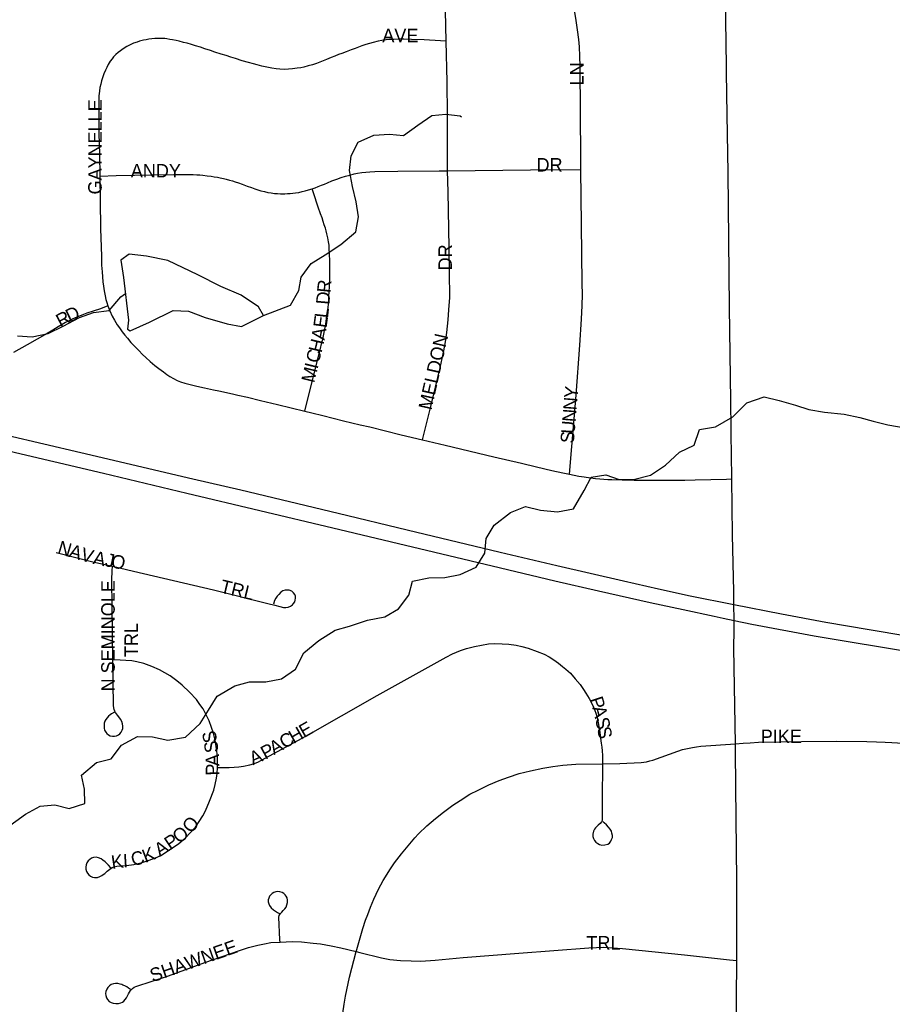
# Model space of a CAD drawing. Header units: feet. Extents: x 2113747 to 2516209, y 960708 to 1356798.
# Tile 140 of 206: x 2283478 to 2286714, y 1185654 to 1189307. Entities that reach past the tile are written whole.
import ezdxf

# ---------------------------------------------------------------- set-up
doc = ezdxf.new("R2010")
doc.units = ezdxf.units.FT
doc.header["$LTSCALE"] = 50
doc.header["$MEASUREMENT"] = 0
for name, color, linetype in [('0_Xref', 7, 'Continuous'), ('GM_X_City_Street', 251, 'Continuous'), ('GM_X_City_Street_Text', 251, 'Continuous'), ('GM_X_Interstate_Route', 1, 'Continuous'), ('GM_X_Minor_Lake', 5, 'Continuous'), ('GM_X_Minor_River', 5, 'Continuous'), ('GM_X_State_Route', 1, 'Continuous')]:
    doc.layers.add(name, color=color, linetype=linetype)
doc.styles.add('Styledgn030', font='dgn030.shx')

# ---------------------------------------------------------------- blocks, each defined once
blk = doc.blocks.new('POR')
at = {"layer": 'GM_X_City_Street', "flags": 128}
for points in [[(2285060.1, 1189227.2), (2285057.8, 1189339.1)], [(2285559.5, 1188751.3), (2285559, 1188792.5), (2285556.4, 1189132.9), (2285555.7, 1189171.7), (2285554, 1189206), (2285551.8, 1189232.9), (2285546.9, 1189269.2), (2285540.6, 1189312.3), (2285534.5, 1189347.9), (2285527.2, 1189382.2), (2285518.7, 1189415.3), (2285485.7, 1189535.6), (2285477.7, 1189576.8), (2285470, 1189623.3), (2285466.1, 1189661.1), (2285463.5, 1189702.1), (2285462.7, 1189895.9), (2285464.3, 1190077.5)], [(2285060.1, 1189227.2), (2285038.4, 1189228.5), (2284978.6, 1189231.8), (2284931.2, 1189233.7), (2284903.3, 1189234.2), (2284882.1, 1189234.2), (2284866, 1189233.7), (2284849.9, 1189232.9), (2284836.8, 1189231.8), (2284820.9, 1189229.4), (2284807.3, 1189227), (2284789.6, 1189222.5), (2284775.2, 1189218.5), (2284761.3, 1189214.3), (2284747.4, 1189209.5), (2284734.5, 1189204.8), (2284721.8, 1189200), (2284706.9, 1189194.3), (2284688.5, 1189187.5), (2284672.8, 1189181.3), (2284661, 1189177), (2284646.7, 1189171.3), (2284633.8, 1189166), (2284615.8, 1189158.7), (2284597.4, 1189151.3), (2284578.9, 1189144.4), (2284564.2, 1189139.6), (2284547.7, 1189134.9), (2284532.4, 1189131), (2284520.3, 1189128.4), (2284506.8, 1189126.2), (2284490.3, 1189124.1), (2284475.1, 1189122.8), (2284458.6, 1189122.3), (2284443, 1189123.2), (2284429.9, 1189124.7), (2284413, 1189127.1), (2284394.8, 1189130.3), (2284376.1, 1189134.5), (2284358.8, 1189138.9), (2284344.8, 1189142.8), (2284327.1, 1189147.6), (2284303.6, 1189154.5), (2284278, 1189162.4), (2284261.5, 1189167.6), (2284243.7, 1189173.2), (2284225, 1189179.3), (2284202, 1189186.7), (2284185.5, 1189192.4), (2284165.1, 1189198.9), (2284148.2, 1189204.5), (2284129.9, 1189209.8), (2284115.1, 1189214.1), (2284098.7, 1189218.9), (2284085.7, 1189222.4), (2284069.2, 1189226.8), (2284058.7, 1189229.3), (2284045.3, 1189231.9), (2284034.8, 1189233.7), (2284024, 1189235.4), (2284016.3, 1189236.5), (2284005.3, 1189237.2), (2283991.4, 1189237.2), (2283978.8, 1189236.3), (2283968, 1189235.5), (2283957.5, 1189234.2), (2283947.5, 1189232.2), (2283936.7, 1189230.3), (2283922.8, 1189226.8), (2283913.2, 1189223.8), (2283900.2, 1189219), (2283887.6, 1189213.4), (2283875.5, 1189206.8), (2283862.4, 1189199), (2283851.6, 1189191.2), (2283842.9, 1189184.3), (2283834.6, 1189176.9), (2283826.4, 1189168.2), (2283820.7, 1189161.3), (2283814.2, 1189152.6), (2283806.8, 1189140), (2283801.2, 1189129.2), (2283796.4, 1189119.2), (2283790.7, 1189105.7), (2283785.1, 1189091.4), (2283781.6, 1189079.6), (2283778.5, 1189067), (2283775.9, 1189055.3), (2283773.8, 1189041), (2283772, 1189023.6), (2283771.2, 1189004.5), (2283771.2, 1188984.6), (2283771.1, 1188956.8), (2283771.9, 1188884.2), (2283773.7, 1188807.3), (2283775.7, 1188726.1)], [(2285065.3, 1188746.1), (2285064.9, 1188765.1), (2285064.3, 1188955.1), (2285062.9, 1189076.3), (2285060.1, 1189227.2)], [(2283775.7, 1188726.1), (2283835.8, 1188728), (2283904, 1188730.2), (2283969.1, 1188731.5), (2284049.9, 1188732.7), (2284084.6, 1188732.7), (2284106.4, 1188732.3), (2284121.1, 1188731.8), (2284134.8, 1188731.3), (2284146.3, 1188730.5), (2284157.1, 1188729.6), (2284173.2, 1188727.9), (2284188, 1188725.7), (2284199.3, 1188724), (2284211.8, 1188721.8), (2284221.8, 1188720.1), (2284233.6, 1188717.5), (2284244.4, 1188714.8), (2284255.9, 1188711.8), (2284267.9, 1188708.3), (2284277.7, 1188705.4), (2284289.6, 1188701.4), (2284303, 1188696.6), (2284322.2, 1188689.2), (2284337.4, 1188683.5), (2284349.9, 1188679.2), (2284361.7, 1188675.3), (2284372.1, 1188672.2), (2284386, 1188668.8), (2284398.8, 1188666), (2284411.2, 1188664), (2284423.3, 1188662.2), (2284434.6, 1188661.3), (2284444.9, 1188660.7), (2284453.7, 1188660.8), (2284461.5, 1188660.8), (2284471.3, 1188661.2), (2284481.1, 1188662.3), (2284490.7, 1188663.1), (2284501.5, 1188664.4), (2284513.2, 1188666.1), (2284525.8, 1188668.7), (2284536.7, 1188671.3), (2284548.8, 1188674.8), (2284562.5, 1188678.9)], [(2284562.5, 1188678.9), (2284573.6, 1188683.1), (2284585.3, 1188687.3), (2284597, 1188692.1), (2284608.3, 1188696.9), (2284620.1, 1188701.7), (2284636, 1188708.4), (2284653.9, 1188715.1), (2284670, 1188720.7), (2284686.5, 1188725.9), (2284702.2, 1188730.3), (2284718.2, 1188734.2), (2284731.3, 1188736.8), (2284746.9, 1188739.4), (2284761.6, 1188741.1), (2284776.4, 1188742.4), (2284795.5, 1188743.3), (2284881.1, 1188744.1), (2285034.4, 1188745.8), (2285065.3, 1188746.1)], [(2284971.9, 1187748.4), (2285003.1, 1187871.3), (2285037.1, 1188015.6), (2285044.6, 1188049.2), (2285050.6, 1188077.9), (2285056.7, 1188111.4), (2285061.8, 1188145.8), (2285067.4, 1188193.3), (2285070.1, 1188229.8), (2285072.8, 1188275.5), (2285072, 1188370), (2285070.4, 1188461.6), (2285066.7, 1188668), (2285065.3, 1188746.1)], [(2285065.3, 1188746.1), (2285372.7, 1188749.5), (2285559.5, 1188751.3)], [(2285517.4, 1187620.2), (2285526.3, 1187723.1), (2285541.8, 1187913.3), (2285555.4, 1188099.7), (2285561.9, 1188195.1), (2285564.1, 1188246.4), (2285564.8, 1188287.3), (2285564.2, 1188328.5), (2285562, 1188547.2), (2285559.5, 1188751.3)], [(2283775.7, 1188726.1), (2283776.7, 1188633.6), (2283778.3, 1188533.8), (2283779.3, 1188494.7), (2283779.8, 1188466.3), (2283780.9, 1188426.1), (2283782.1, 1188396.1), (2283783.9, 1188371), (2283785.2, 1188352.3), (2283786.9, 1188334), (2283789.1, 1188317.5), (2283791.2, 1188301), (2283794.7, 1188282), (2283797.7, 1188269), (2283801.2, 1188257.3), (2283804.9, 1188244.7)], [(2284535.5, 1187854.2), (2284569.1, 1187989.4), (2284593.4, 1188086.2), (2284597.8, 1188104), (2284602.1, 1188121.8), (2284606.1, 1188140.1), (2284608.7, 1188154), (2284611.7, 1188169.6), (2284614.3, 1188186.5), (2284617.8, 1188209.1), (2284620, 1188224.8), (2284621.7, 1188238.2), (2284623.5, 1188253), (2284624.8, 1188268.6), (2284625.2, 1188280.3), (2284625.6, 1188297.3), (2284626.5, 1188316.4), (2284627.8, 1188351.6), (2284628.3, 1188387.6), (2284628.3, 1188412.8), (2284627.5, 1188435.8), (2284626.4, 1188458.2), (2284625.3, 1188469.7), (2284623.6, 1188482.3), (2284621, 1188497.5), (2284617.5, 1188512.7), (2284614.9, 1188522.7), (2284611.9, 1188532.7), (2284607.5, 1188546.1), (2284603.6, 1188557.8), (2284599.3, 1188571.7), (2284594, 1188586.5), (2284585.4, 1188611.2), (2284567.6, 1188663.8), (2284562.5, 1188678.9)], [(2283804.9, 1188244.7), (2283777.3, 1188234.3), (2283750.8, 1188225.1), (2283727.3, 1188217.3), (2283709.1, 1188210.8), (2283693.5, 1188204.8), (2283683.5, 1188200.4), (2283672.2, 1188195.2), (2283659.1, 1188188.7), (2283647.8, 1188182.7), (2283635.3, 1188175.7), (2283620.9, 1188167), (2283600.5, 1188154.4), (2283579.7, 1188141.8), (2283506.2, 1188100.6), (2283455, 1188071.6)], [(2283804.9, 1188244.7), (2283812.1, 1188225.9), (2283821.2, 1188207.2), (2283829.8, 1188191.6), (2283840.2, 1188175.1), (2283848.3, 1188163.6), (2283858.7, 1188149.2), (2283868.6, 1188136.1), (2283877.8, 1188124.9), (2283890.6, 1188109.5), (2283904.3, 1188094.9), (2283919.9, 1188078.9), (2283933.8, 1188064.9), (2283946.4, 1188053.2), (2283962.2, 1188039.1), (2283979.6, 1188024.3), (2283994.3, 1188012.6), (2284011.3, 1187999.6), (2284024.1, 1187990.6), (2284034.7, 1187983.5), (2284048, 1187975.9), (2284062.1, 1187968.3), (2284075.1, 1187963), (2284090.5, 1187958.1), (2284105.5, 1187953.9), (2284120.5, 1187950.6), (2284135.2, 1187947.1), (2284163.2, 1187941.3), (2284197.1, 1187933.5), (2284216.4, 1187929.3), (2284233.6, 1187925.6), (2284250.1, 1187922.2), (2284267.4, 1187918.2), (2284287.4, 1187913.9), (2284323.4, 1187905.6), (2284371.3, 1187893.8), (2284434.8, 1187878.7), (2284535.5, 1187854.2)], [(2284535.5, 1187854.2), (2284561.6, 1187847.9), (2284602.9, 1187837.9), (2284679.1, 1187819), (2284710.1, 1187811.4), (2284740.9, 1187804), (2284776.1, 1187795.8), (2284835.1, 1187781.6), (2284893.4, 1187767), (2284971.9, 1187748.4)], [(2284971.9, 1187748.4), (2285056.2, 1187727.9), (2285236.5, 1187685), (2285339.5, 1187661.1), (2285394.9, 1187647.9), (2285452.2, 1187634.3), (2285491.9, 1187625.4), (2285517.4, 1187620.2)], [(2285517.4, 1187620.2), (2285534.7, 1187616.5), (2285551.6, 1187613.5), (2285571.8, 1187610.2), (2285594.6, 1187606.9), (2285614.2, 1187604.7), (2285629.4, 1187603.4), (2285644.5, 1187602.1), (2285659.3, 1187601.2), (2285674.7, 1187600.5), (2285713.1, 1187599), (2285756.8, 1187598.5), (2285807.4, 1187598.1), (2285855.3, 1187598), (2285896.8, 1187598.1), (2285945.1, 1187598.5), (2285983.3, 1187599.4), (2286099.7, 1187602.3), (2286119.3, 1187602.9)], [(2283613.4, 1187329.8), (2283749.9, 1187295.5), (2283822.5, 1187278.9)], [(2283823.9, 1186931.8), (2283819.8, 1187228.4), (2283821.4, 1187262.3), (2283822.5, 1187278.9)], [(2283822.5, 1187278.9), (2283899.9, 1187261.2), (2284196.5, 1187190.9), (2284399, 1187140.6), (2284423.9, 1187134.4), (2284442.5, 1187129.4), (2284456.6, 1187126.3), (2284465.3, 1187125.8), (2284474.2, 1187127.6), (2284481.9, 1187131), (2284489.3, 1187136.1), (2284493.7, 1187140.8), (2284498.3, 1187147.3), (2284500.2, 1187153.1), (2284501.6, 1187160.8), (2284500.5, 1187167.8), (2284498.3, 1187174.3), (2284494, 1187180.5), (2284486.9, 1187186.7), (2284478.1, 1187189.9), (2284469.6, 1187190.6), (2284462.4, 1187190), (2284454.3, 1187187.4), (2284446.8, 1187182.5), (2284438.6, 1187174.7), (2284433.1, 1187168.2), (2284428.2, 1187160.7), (2284423.6, 1187151.6), (2284419.1, 1187138.5)], [(2284211.4, 1186532.9), (2284217, 1186532.9), (2284254.7, 1186532.8), (2284273, 1186533.6), (2284291.3, 1186535.2), (2284308.4, 1186537.6), (2284331.3, 1186542.5), (2284345, 1186546.3), (2284361.3, 1186551.9), (2284375.2, 1186559), (2284538.9, 1186648.5), (2284803.9, 1186799.9), (2285059.2, 1186941.5), (2285083.3, 1186953.6), (2285112.4, 1186965.8), (2285135.5, 1186974), (2285165.3, 1186981.4), (2285190.6, 1186986.7), (2285216.2, 1186990.5), (2285239.4, 1186992.1), (2285268, 1186991.7), (2285292.4, 1186990), (2285319.3, 1186985.6), (2285340.8, 1186981.1), (2285364.5, 1186974.7), (2285397.4, 1186962.8), (2285423.4, 1186952.2), (2285441.7, 1186943.4), (2285459.6, 1186931.6), (2285476.4, 1186920), (2285491.5, 1186907.5), (2285503.4, 1186897), (2285520.5, 1186881.9), (2285538.3, 1186861.8), (2285556.6, 1186840.2), (2285569.2, 1186821.4), (2285577.9, 1186808.4), (2285590, 1186788.4), (2285600, 1186769.7), (2285606.7, 1186755.6), (2285611.2, 1186743.9), (2285615.2, 1186733.7), (2285619.7, 1186717.6), (2285623.9, 1186697.7), (2285628.4, 1186670.9), (2285635, 1186623.1), (2285636.9, 1186608.2), (2285638, 1186594.2), (2285639, 1186577.3), (2285639.8, 1186546)], [(2283829.1, 1186738.2), (2283818.6, 1186731.3), (2283813.2, 1186727.5), (2283808, 1186723), (2283802.1, 1186717.1), (2283797.4, 1186710.1), (2283794.3, 1186703.7), (2283792, 1186696.4), (2283791, 1186687.2), (2283791.9, 1186678), (2283793.2, 1186671.1), (2283797.2, 1186663.9), (2283801, 1186658.5), (2283807.8, 1186653.2), (2283814, 1186649.8), (2283822.1, 1186648.1), (2283829.7, 1186648.1), (2283837.3, 1186649.8), (2283844.2, 1186653.5), (2283850.1, 1186657.8), (2283854.4, 1186663.7), (2283858.3, 1186670.5), (2283860.3, 1186677.4), (2283860.8, 1186685.3), (2283859, 1186693.9), (2283856.3, 1186703), (2283851.8, 1186711.7), (2283846.4, 1186720), (2283841.4, 1186726.5), (2283834, 1186735.8), (2283831, 1186741), (2283828.6, 1186746.9), (2283827.3, 1186753.2), (2283826.3, 1186762.4), (2283823.9, 1186931.8)], [(2284211.4, 1186532.9), (2284212.3, 1186545.4), (2284211.6, 1186569.2), (2284209.3, 1186594.5), (2284202.7, 1186633.3), (2284196.9, 1186659.1), (2284189.6, 1186681.2), (2284181.1, 1186705.7), (2284168.8, 1186730.4), (2284158.5, 1186749.5), (2284146.3, 1186766.5), (2284133.5, 1186784.1), (2284107.3, 1186812.3), (2284081, 1186838.3), (2284061.5, 1186853.9), (2284036.7, 1186872.3), (2284016.6, 1186884), (2283996.5, 1186894.6), (2283968.7, 1186906.9), (2283938.2, 1186918.4), (2283913.1, 1186924.8), (2283893.7, 1186928.3), (2283828.8, 1186931.6), (2283823.9, 1186931.8)], [(2285639.8, 1186546), (2285704.2, 1186547), (2285783.4, 1186551), (2285792.9, 1186551.9), (2285802.8, 1186553.6), (2285814.6, 1186556.7), (2285825.8, 1186559.9), (2285919.2, 1186593.5), (2285936.4, 1186598.7), (2285954.5, 1186602.7), (2285973.4, 1186606.8), (2285987.7, 1186609.1), (2286004.7, 1186611.4), (2286132.5, 1186620.1)], [(2286132.5, 1186620.1), (2286161, 1186622.4), (2286187.8, 1186624.3), (2286217.8, 1186626.1), (2286378, 1186629.4), (2286508.9, 1186629.6), (2286620.1, 1186628.3), (2286656.3, 1186627.3), (2286687.6, 1186626.4), (2286712.3, 1186625.1), (2286733.3, 1186623.7), (2286760.2, 1186621.8), (2286820.4, 1186615.4)], [(2284725.9, 1185849.6), (2284728.3, 1185857.5), (2284751.3, 1185935.1), (2284760.9, 1185965.5), (2284768.8, 1185987.3), (2284778.8, 1186013.8), (2284791.3, 1186043.7), (2284808.3, 1186080.8), (2284825.6, 1186113.1), (2284852.9, 1186156.7), (2284868.2, 1186178.1), (2284894, 1186212.5), (2284944, 1186271.7), (2284957.5, 1186285.9), (2284988, 1186315.5), (2285020, 1186343.3), (2285049.3, 1186366.5), (2285084.8, 1186392.7), (2285111.2, 1186410.5), (2285148.1, 1186432.9), (2285178, 1186447.9), (2285218.1, 1186467.9), (2285256.2, 1186484.2), (2285290.9, 1186496.7), (2285331.1, 1186509.7), (2285372.5, 1186520.2), (2285418.5, 1186529.7), (2285455.7, 1186536.3), (2285492.9, 1186541.1), (2285540.2, 1186544.3), (2285639.8, 1186546)], [(2285639.8, 1186546), (2285639.7, 1186539.6), (2285637.8, 1186421.2), (2285638.7, 1186345.9), (2285638.6, 1186340), (2285638.5, 1186335.1), (2285636, 1186330.7), (2285630.4, 1186325), (2285623, 1186319), (2285614.1, 1186309), (2285610.2, 1186303.4), (2285606.1, 1186295.8), (2285603.4, 1186284.8), (2285603.9, 1186275.8), (2285606.1, 1186268.8), (2285610, 1186261.5), (2285615.4, 1186254.9), (2285621.9, 1186250.1), (2285628.7, 1186246.5), (2285637.7, 1186244.8), (2285648.2, 1186245.1), (2285659.1, 1186247.9), (2285665.6, 1186252), (2285670.8, 1186258.5), (2285673.5, 1186264.7), (2285676.2, 1186272.6), (2285676.2, 1186280.4), (2285674.8, 1186288.8), (2285672.5, 1186296), (2285668.6, 1186303.8), (2285662.1, 1186311.4), (2285654.3, 1186319.5), (2285646.1, 1186326.6), (2285640.4, 1186331.8)], [(2283816.6, 1186160), (2283807.2, 1186170.2), (2283801.6, 1186175.6), (2283794.5, 1186182.8), (2283787, 1186189.1), (2283780.2, 1186193.6), (2283770.5, 1186197.6), (2283761.4, 1186199.1), (2283752.2, 1186198.4), (2283744.7, 1186196.1), (2283737.7, 1186191.2), (2283732.1, 1186185.6), (2283727.5, 1186178.6), (2283724.7, 1186170.7), (2283723, 1186163), (2283723.6, 1186154.6), (2283725.6, 1186147.1), (2283729.3, 1186140.7), (2283734.7, 1186133.7), (2283741, 1186128.7), (2283747.7, 1186125.7), (2283755.1, 1186124.4), (2283760.5, 1186124.2), (2283766.2, 1186124.8), (2283775.1, 1186127.4), (2283782.4, 1186131.7), (2283788.3, 1186135.5), (2283794, 1186139.6), (2283803.1, 1186147.7), (2283812.2, 1186154.6), (2283820.7, 1186161.1), (2283827.6, 1186164.1), (2283837.8, 1186165.9), (2283874.3, 1186168.8), (2283901.4, 1186172.5), (2283932.2, 1186180.5), (2283957.8, 1186188.1), (2283982, 1186197.2), (2284001.5, 1186206.3), (2284022.5, 1186218.9), (2284068.3, 1186250.9), (2284091.4, 1186270.3), (2284111.8, 1186290.9), (2284129.6, 1186311), (2284144.3, 1186332.2), (2284157.6, 1186353.4), (2284167.1, 1186372.1), (2284182.2, 1186407.3), (2284197.6, 1186448.3), (2284203.4, 1186469.2), (2284207.9, 1186492.3), (2284210.3, 1186509.9), (2284211.4, 1186532.9)], [(2284443.8, 1185884.6), (2284443.3, 1185892.7), (2284438.8, 1185976.5), (2284441, 1185983.8), (2284445, 1185990.3), (2284450.2, 1185995.8), (2284455.8, 1186002.3), (2284461.1, 1186007.6), (2284466.1, 1186014.7), (2284469.2, 1186022.6), (2284471.8, 1186031), (2284471.3, 1186040), (2284470, 1186048.2), (2284467, 1186054.7), (2284462.9, 1186060.4), (2284457.7, 1186064.7), (2284451.2, 1186068.4), (2284443, 1186070.6), (2284434.2, 1186071.7), (2284427.5, 1186070.6), (2284420.4, 1186068.5), (2284415, 1186065.3), (2284409, 1186059.9), (2284405, 1186054.7), (2284401.6, 1186047.7), (2284400, 1186041), (2284399.9, 1186033.7), (2284401.6, 1186027), (2284404.3, 1186020.4), (2284411.2, 1186011.1), (2284419.3, 1186004.2), (2284427.1, 1185999.2), (2284433.9, 1185994.9), (2284441.4, 1185990.2)], [(2283888.6, 1185708.5), (2283881.8, 1185713.7), (2283875.1, 1185718.2), (2283868, 1185721.9), (2283861.2, 1185725.2), (2283856.9, 1185726.9), (2283850.2, 1185729.1), (2283841.9, 1185730.4), (2283833.2, 1185730.9), (2283825.4, 1185729.9), (2283817.4, 1185727), (2283810.7, 1185722.8), (2283805, 1185716.1), (2283800.8, 1185709.7), (2283797.8, 1185701.6), (2283796.9, 1185693.9), (2283797.8, 1185686.1), (2283800.1, 1185677.8), (2283804.1, 1185671.2), (2283809.9, 1185664.8), (2283817.4, 1185660.7), (2283824.7, 1185657.8), (2283835, 1185656.2), (2283844.3, 1185656.9), (2283852.9, 1185659), (2283859.9, 1185662.1), (2283864.5, 1185665.7), (2283869.2, 1185671.2), (2283873.8, 1185678.1), (2283878.4, 1185685.5), (2283882, 1185692.2), (2283885.5, 1185698.7), (2283889.2, 1185705), (2283896.2, 1185712.4), (2283902.7, 1185716.9), (2283909.2, 1185719.7), (2284030, 1185759.4), (2284165.3, 1185808.9), (2284261.2, 1185842.9), (2284293.6, 1185854), (2284327.1, 1185864), (2284361.4, 1185873.8), (2284386.1, 1185878.7), (2284409.7, 1185882.5), (2284443.8, 1185884.6)], [(2284443.8, 1185884.6), (2284466, 1185886), (2284488.3, 1185886.4), (2284523.4, 1185885.1), (2284566.8, 1185881.2), (2284593.7, 1185877.7), (2284632.8, 1185871.2), (2284668.9, 1185863.3), (2284725.9, 1185849.6)], [(2284717.1, 1185267.2), (2284716.6, 1185321.8), (2284716.3, 1185348.6), (2284716.1, 1185362.5), (2284715, 1185375.5), (2284712.9, 1185389.1), (2284709.8, 1185404.5), (2284688.7, 1185494.2), (2284684.2, 1185514.5), (2284680.4, 1185534.6), (2284677.2, 1185551.4), (2284675, 1185573.1), (2284675.1, 1185596.5), (2284676.6, 1185621.4), (2284681.3, 1185654.6), (2284687, 1185683.8), (2284700.8, 1185753.9), (2284725.9, 1185849.6)], [(2284725.9, 1185849.6), (2284740.2, 1185846.2), (2284819.7, 1185826.2), (2284851.2, 1185820.3), (2284891, 1185816.4), (2284929.8, 1185814.6), (2284966.2, 1185814.3), (2285018.6, 1185817), (2285123, 1185827.2), (2285329, 1185843.4), (2285588.9, 1185862.9), (2285616.8, 1185864.9), (2285643.9, 1185865.8), (2285678.5, 1185863.8), (2285713.8, 1185861), (2285943.2, 1185837.1), (2286110.7, 1185818.8), (2286137.4, 1185815.9)]]:
    blk.add_lwpolyline(points, dxfattribs=at)
at = {"layer": 'GM_X_Interstate_Route', "flags": 128}
for points in [[(2283154.7, 1187829.5), (2283705, 1187700.7), (2284120.6, 1187603.4), (2284297.9, 1187561.9), (2284658.7, 1187475.8), (2284915, 1187413.9), (2285260.2, 1187331.6), (2285470.3, 1187281.6), (2285717, 1187225), (2285846.9, 1187195.2), (2285964.6, 1187169.1), (2286127, 1187137.1), (2286304, 1187102.3), (2286468, 1187071.6), (2286629.2, 1187043.9), (2286768.4, 1187020.4)], [(2282176.9, 1188007.8), (2282300.2, 1187978), (2282607.3, 1187903.8), (2282766.7, 1187865.9), (2283148.8, 1187775.3), (2283420.2, 1187711), (2283788.5, 1187623.7), (2284097.6, 1187550.1), (2284639.6, 1187421), (2285229.9, 1187280.3), (2285463.1, 1187224.4), (2285624.6, 1187187.9), (2285816.8, 1187144.5), (2285938.8, 1187118.3), (2286053.2, 1187093.8)], [(2286053.2, 1187093.8), (2286087.5, 1187086.4), (2286127.8, 1187078), (2286193.5, 1187064.4), (2286424.2, 1187020.8), (2286804.1, 1186957.6)]]:
    blk.add_lwpolyline(points, dxfattribs=at)
at = {"layer": 'GM_X_Minor_Lake'}
blk.add_line((2283863, 1188350.5), (2283881.8, 1188192.3), dxfattribs=at)
at = {"layer": 'GM_X_Minor_Lake', "flags": 128}
blk.add_lwpolyline([(2283881.8, 1188192.3), (2283878, 1188158.3), (2283888, 1188152.3), (2283959.9, 1188184.7), (2284047.8, 1188227.2), (2284103.8, 1188225.5), (2284166, 1188201.8), (2284248.1, 1188178.2), (2284300.2, 1188168.4), (2284382.1, 1188208.9), (2284363.9, 1188240.9), (2284299.7, 1188284.6), (2284223.5, 1188316.3), (2284139.2, 1188359.9), (2284026.9, 1188413.5), (2283948.7, 1188429.1), (2283884.7, 1188436.8), (2283852.7, 1188414.6), (2283863, 1188350.5)], dxfattribs=at)
at = {"layer": 'GM_X_Minor_River', "flags": 128}
for points in [[(2284382.1, 1188208.9), (2284482, 1188247.5), (2284513.7, 1188301.7), (2284521.5, 1188351.9), (2284559.3, 1188402.1), (2284611.2, 1188434.4), (2284669.1, 1188472.8), (2284724.9, 1188519.2), (2284734.6, 1188575.3), (2284726.3, 1188631.4), (2284712.1, 1188687.4), (2284701.8, 1188747.5), (2284707.5, 1188801.6), (2284733.3, 1188851.8), (2284791.2, 1188878.1), (2284849.2, 1188882.4), (2284901.3, 1188876.7), (2284955.2, 1188915), (2285007, 1188951.4), (2285059, 1188955.6), (2285111.1, 1188949.9), (2285117.1, 1188945.9)], [(2283469.8, 1188134.1), (2283523.8, 1188130.4), (2283583.8, 1188142.7), (2283639.7, 1188169.1), (2283699.6, 1188201.4), (2283751.6, 1188219.7), (2283809.6, 1188228), (2283853.4, 1188278.4), (2283870.2, 1188290.5)], [(2283428.4, 1186306.7), (2283500.2, 1186359.1), (2283554.1, 1186389.5), (2283608.1, 1186393.8), (2283662.2, 1186380), (2283720.2, 1186398.3), (2283717.9, 1186452.4), (2283707.7, 1186504.4), (2283763.5, 1186550.8), (2283817.4, 1186565.1), (2283855.2, 1186615.4), (2283915.1, 1186647.8), (2283971.2, 1186646), (2284027.3, 1186634.3), (2284093.3, 1186644.6), (2284147.1, 1186695), (2284178.9, 1186745.2), (2284210.6, 1186797.5), (2284276.5, 1186835.9), (2284330.5, 1186850.2), (2284390.5, 1186850.5), (2284448.5, 1186860.8), (2284500.4, 1186897.1), (2284532.1, 1186957.4), (2284587.9, 1187003.8), (2284647.8, 1187042.1), (2284701.8, 1187056.4), (2284767.7, 1187078.8), (2284831.7, 1187091.2), (2284883.6, 1187121.5), (2284921.4, 1187171.8), (2284935.1, 1187223.9), (2284995.1, 1187236.2), (2285055.2, 1187236.6), (2285111.1, 1187248.9), (2285171.1, 1187275.2), (2285202.8, 1187327.4), (2285208.6, 1187381.6), (2285238.4, 1187431.8), (2285298.2, 1187478.2), (2285354.1, 1187500.5), (2285410.2, 1187486.8), (2285472.3, 1187481.1), (2285532.3, 1187491.4), (2285572, 1187559.7), (2285597.8, 1187609.9), (2285651.8, 1187618.2), (2285701.9, 1187600.5), (2285754, 1187600.7), (2285817.9, 1187617.1), (2285873.8, 1187653.4), (2285925.6, 1187701.8), (2285979.5, 1187728.1), (2285999.3, 1187786.3), (2286059.2, 1187796.6), (2286123.1, 1187833), (2286174.9, 1187885.4), (2286238.8, 1187907.7), (2286295, 1187894), (2286355.1, 1187876.2), (2286405.2, 1187860.5), (2286463.3, 1187850.8), (2286535.4, 1187843.1), (2286593.5, 1187831.4), (2286643.6, 1187817.6), (2286697.7, 1187803.8), (2286761.8, 1187792.1)]]:
    blk.add_lwpolyline(points, dxfattribs=at)
at = {"layer": 'GM_X_State_Route', "flags": 128}
for points in [[(2286099.4, 1189134.1), (2286093.4, 1189563.2), (2286090.3, 1190073.9), (2286090, 1190126.1), (2286088.3, 1190424.8), (2286088.1, 1190700.9)], [(2286118.4, 1187676.8), (2286115.7, 1187893.9), (2286111.1, 1188238.4), (2286105.2, 1188740.2), (2286102.4, 1188953.4), (2286099.7, 1189110.7), (2286099.4, 1189134.1)], [(2286127.5, 1187042.8), (2286127.8, 1187078), (2286127.8, 1187080.5), (2286127, 1187137.1), (2286126.2, 1187185.2), (2286121.4, 1187395.3), (2286119.3, 1187602.9), (2286119.1, 1187621.7), (2286118.4, 1187676.8)], [(2286136.9, 1185673.6), (2286137.4, 1185815.9), (2286138, 1186014.2), (2286137.7, 1186112.6), (2286134.1, 1186460.4), (2286132.7, 1186594.8), (2286132.5, 1186620.1), (2286126.9, 1186975.4), (2286127.5, 1187042.8)], [(2286174.2, 1182078), (2286170, 1182300.9), (2286158.4, 1182977), (2286152.1, 1183287.9), (2286143.8, 1183692.4), (2286139.7, 1184148.2), (2286138.9, 1184364.8), (2286136.8, 1184506.2), (2286134.9, 1185036), (2286134.7, 1185087), (2286135.7, 1185308.3), (2286136.9, 1185673.6)]]:
    blk.add_lwpolyline(points, dxfattribs=at)
at = {"layer": 'GM_X_City_Street_Text', "char_height": 50, "attachment_point": 7, "line_spacing_factor": 0.8, "style": 'Styledgn030'}
for s, insert, rotation in [('{\\Fdgn000|c0;\\C256;AVE}', (2284823, 1189223.1), 0), ('{\\Fdgn000|c0;\\C256;LN}', (2285569.3, 1189063), 90), ('{\\Fdgn000|c0;\\C256;GAYNELLE}', (2283782.9, 1188658.2), 90), ('{\\Fdgn000|c0;\\C256;ANDY}', (2283890.2, 1188721.3), 0), ('{\\Fdgn000|c0;\\C256;DR}', (2285395, 1188743.3), 0), ('{\\Fdgn000|c0;\\C256;DR}', (2285080.9, 1188376.6), 90), ('{\\Fdgn000|c0;\\C256;R}', (2284630.2, 1188291.5), 84.3571), ('{\\Fdgn000|c0;\\C256;D}', (2284626.5, 1188248), 85.1202), ('{\\Fdgn000|c0;\\C256;R}', (2283629.4, 1188163.4), 27.8796), ('{\\Fdgn000|c0;\\C256;D}', (2283663.4, 1188181.4), 25.8515), ('{\\Fdgn000|c0;\\C256;L}', (2284621.3, 1188197.9), 83.5495), ('{\\Fdgn000|c0;\\C256;E}', (2284616, 1188161.1), 81.9245), ('{\\Fdgn000|c0;\\C256;A}', (2284608.3, 1188115.7), 80.2958), ('{\\Fdgn000|c0;\\C256;H}', (2284597.4, 1188068.6), 76.7566), ('{\\Fdgn000|c0;\\C256;MELDON}', (2285005.9, 1187855.9), 77.3666), ('{\\Fdgn000|c0;\\C256;C}', (2284587.9, 1188029.6), 76.3465), ('{\\Fdgn000|c0;\\C256;I}', (2284582.7, 1188008.2), 76.3666), ('{\\Fdgn000|c0;\\C256;M}', (2284570.3, 1187956.9), 76.3746), ('{\\Fdgn000|c0;\\C256;Y}', (2285546.5, 1187899.2), 83.5391), ('{\\Fdgn000|c0;\\C256;N}', (2285543.3, 1187856.5), 85.7119), ('{\\Fdgn000|c0;\\C256;N}', (2285540, 1187812.6), 85.714), ('{\\Fdgn000|c0;\\C256;U}', (2285536.7, 1187768.7), 85.6901), ('{\\Fdgn000|c0;\\C256;S}', (2285534, 1187733.6), 85.7061), ('{\\Fdgn000|c0;\\C256;N}', (2283615.4, 1187327), 343.3552), ('{\\Fdgn000|c0;\\C256;A}', (2283657.5, 1187314.3), 343.3677), ('{\\Fdgn000|c0;\\C256;V}', (2283700.4, 1187301.6), 343.9738), ('{\\Fdgn000|c0;\\C256;A}', (2283747.6, 1187288.2), 348.0153), ('{\\Fdgn000|c0;\\C256;J}', (2283791.9, 1187278.8), 349.0853), ('{\\Fdgn000|c0;\\C256;O}', (2283813.6, 1187274.6), 349.1017), ('{\\Fdgn000|c0;\\C256;TRL}', (2284218.5, 1187181.7), 346.5039), ('{\\Fdgn000|c0;\\C256;N SEMINOLE}', (2283831.3, 1186814.6), 90), ('{\\Fdgn000|c0;\\C256;TRL}', (2283916.4, 1186942.2), 90), ('{\\Fdgn000|c0;\\C256;P}', (2285590.6, 1186786), 288.2276), ('{\\Fdgn000|c0;\\C256;A}', (2285601.1, 1186754.4), 284.5823), ('{\\Fdgn000|c0;\\C256;H}', (2284493.7, 1186619.1), 29.6014), ('{\\Fdgn000|c0;\\C256;E}', (2284532, 1186640.9), 29.5958), ('{\\Fdgn000|c0;\\C256;S}', (2285611.8, 1186713.6), 280.9939), ('{\\Fdgn000|c0;\\C256;S}', (2285618.5, 1186679.2), 280.7741), ('{\\Fdgn000|c0;\\C256;S}', (2284211.8, 1186628.1), 99.9834), ('{\\Fdgn000|c0;\\C256;C}', (2284459.3, 1186599.6), 29.5972), ('{\\Fdgn000|c0;\\C256;PIKE}', (2286226.6, 1186622.7), 0), ('{\\Fdgn000|c0;\\C256;S}', (2284216.9, 1186590.2), 97.5239), ('{\\Fdgn000|c0;\\C256;P}', (2284389.2, 1186560.4), 28.6983), ('{\\Fdgn000|c0;\\C256;A}', (2284421.1, 1186577.9), 29.6014), ('{\\Fdgn000|c0;\\C256;A}', (2284218.1, 1186537.7), 90.6995), ('{\\Fdgn000|c0;\\C256;A}', (2284342.8, 1186540.1), 23.3077), ('{\\Fdgn000|c0;\\C256;P}', (2284218.5, 1186502.5), 90.7104), ('{\\Fdgn000|c0;\\C256;O}', (2284114.8, 1186284.7), 50.1416), ('{\\Fdgn000|c0;\\C256;P}', (2284036.1, 1186224.6), 33.9726), ('{\\Fdgn000|c0;\\C256;O}', (2284069.3, 1186247.2), 37.9552), ('{\\Fdgn000|c0;\\C256;A}', (2283997.5, 1186200), 32.5996), ('{\\Fdgn000|c0;\\C256;K}', (2283821.1, 1186155.4), 7.9168), ('{\\Fdgn000|c0;\\C256;I}', (2283862.5, 1186161.2), 3.5436), ('{\\Fdgn000|c0;\\C256;C}', (2283898.3, 1186164.9), 14.9033), ('{\\Fdgn000|c0;\\C256;K}', (2283944.3, 1186177.6), 21.4935), ('{\\Fdgn000|c0;\\C256;SHAWNEE}', (2283971.8, 1185734.3), 19.4856), ('{\\Fdgn000|c0;\\C256;TRL}', (2285579.8, 1185857.1), 0)]:
    blk.add_mtext(s, dxfattribs=dict(at, insert=insert, rotation=rotation))

msp = doc.modelspace()

# ---------------------------------------------------------------- block references
at = {"layer": '0_Xref'}
msp.add_blockref('POR', (0, 0), dxfattribs=at)

doc.saveas('drawing.dxf')
